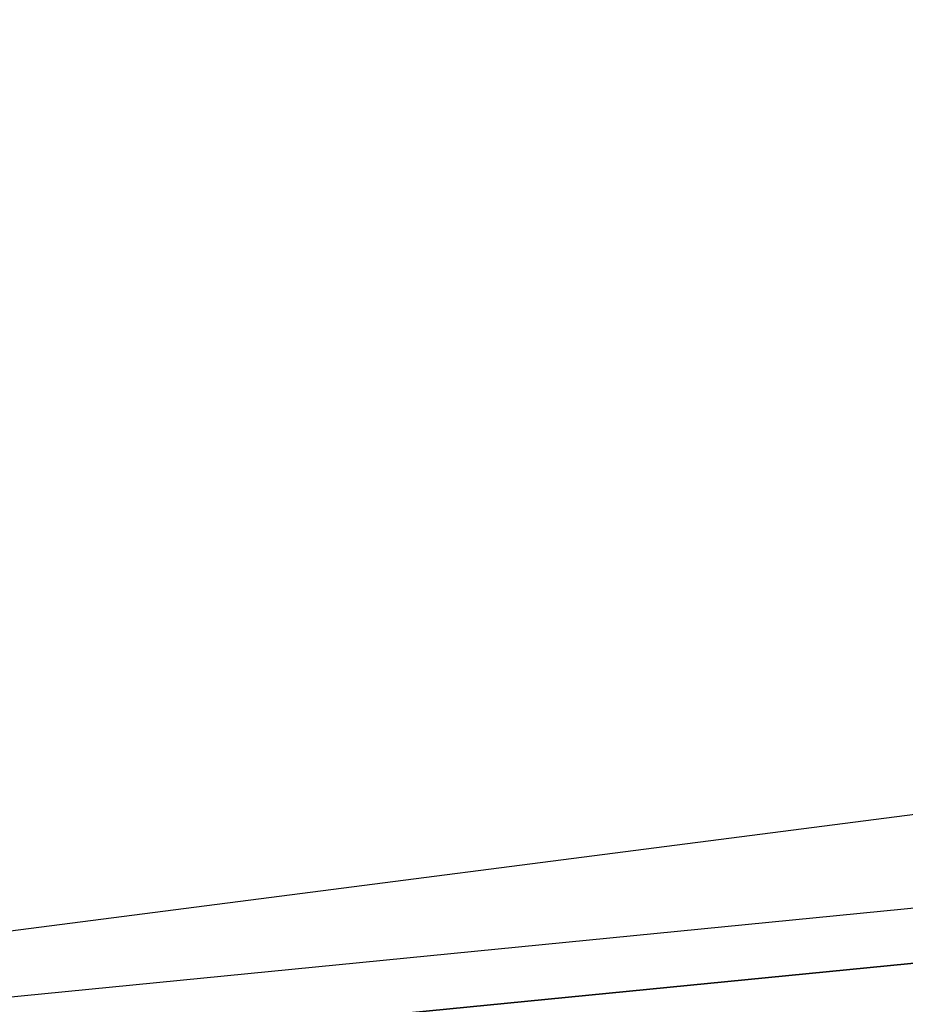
# Model space of a CAD drawing. Header units: feet. Extents: x -79 to 198, y -22 to 181.
# Tile 170 of 256: x 75.684 to 75.918, y 16.63 to 16.89. Entities that reach past the tile are written whole.
import ezdxf

# ---------------------------------------------------------------- set-up
doc = ezdxf.new("R2010")
doc.units = ezdxf.units.FT
doc.layers.add('A-LINEA', color=7, linetype='CONTINUOUS')

msp = doc.modelspace()

# ---------------------------------------------------------------- linework, layer by layer
at = {"layer": 'A-LINEA'}
for points in [[(26.7067, 23.3511), (28.04, 21.6178), (31.0267, 20.8311), (34.0133, 20.0978), (37.0133, 19.4044), (40.0267, 18.7778), (43.0533, 18.2044), (46.0933, 17.6844), (49.1467, 17.2178), (52.2, 16.8044), (55.2533, 16.4444), (58.32, 16.1511), (60.4, 16.0178), (62.48, 15.9511), (64.5467, 15.9244), (66.6267, 15.9511), (68.7067, 16.0178), (70.7867, 16.1511), (72.8533, 16.3244), (74.92, 16.5511), (76.9867, 16.8178), (79.04, 17.1511), (81.08, 17.5244), (83.12, 17.9378)], [(26.7067, 23.3511), (28.04, 21.6178), (31.0267, 20.8311), (34.0133, 20.0978), (37.0133, 19.4044), (40.0267, 18.7778), (43.0533, 18.2044), (46.0933, 17.6844), (49.1467, 17.2178), (52.2, 16.8044), (55.2533, 16.4444), (58.32, 16.1511), (60.4, 16.0178), (62.48, 15.9511), (64.5467, 15.9244), (66.6267, 15.9511), (68.7067, 16.0178), (70.7867, 16.1511), (72.8533, 16.3244), (74.92, 16.5511), (76.9867, 16.8178), (79.04, 17.1511), (81.08, 17.5244), (83.12, 17.9378)], [(72.16, 16.2711), (76.0933, 16.6578), (76.0933, 16.6711), (76.08, 16.6711), (72.16, 16.2844), (72.16, 16.2711)], [(72.16, 16.2711), (76.0933, 16.6578), (76.0933, 16.6711), (76.08, 16.6711), (72.16, 16.2844), (72.16, 16.2711)], [(72.16, 16.2444), (76.0933, 16.6311), (76.0933, 16.6444), (76.0933, 16.6578), (72.16, 16.2711), (72.16, 16.2578), (72.16, 16.2444)], [(72.16, 16.2444), (76.0933, 16.6311), (76.0933, 16.6444), (76.0933, 16.6578), (72.16, 16.2711), (72.16, 16.2578), (72.16, 16.2444)]]:
    msp.add_lwpolyline(points, dxfattribs=at)

doc.saveas('drawing.dxf')
